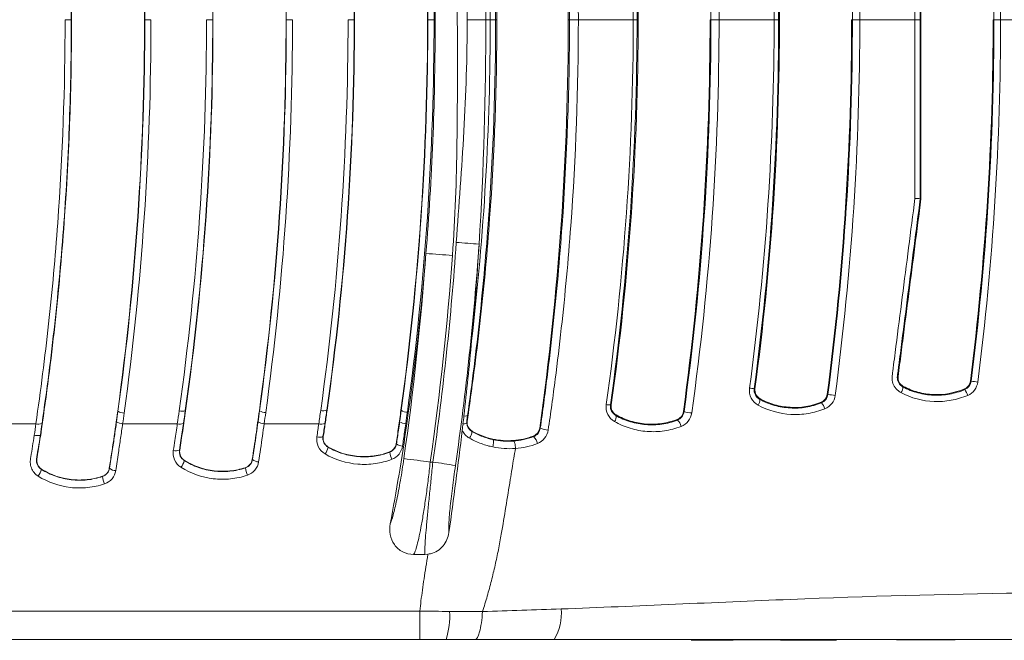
# Model space of a CAD drawing. Header units: millimetres. Extents: x 97 to 538, y 57 to 365.
# Tile 13 of 44: x 375 to 407, y 57 to 77. Entities that reach past the tile are written whole.
import ezdxf

# ---------------------------------------------------------------- set-up
doc = ezdxf.new("R2010")
doc.units = ezdxf.units.MM

msp = doc.modelspace()

# ---------------------------------------------------------------- linework, layer by layer
at = {"color": 7, "linetype": 'Continuous', "lineweight": 15}
for p, q in [((376.832, 76.754), (376.632, 76.754)), ((376.832, 76.754), (376.841, 76.754)), ((379.206, 76.754), (379.197, 76.754)), ((379.406, 76.754), (379.206, 76.754)), ((381.401, 76.754), (381.201, 76.754)), ((381.401, 76.754), (381.409, 76.754)), ((383.777, 76.754), (383.769, 76.754)), ((383.977, 76.754), (383.777, 76.754)), ((385.97, 76.754), (385.77, 76.754)), ((385.97, 76.754), (385.978, 76.754)), ((388.349, 76.754), (388.34, 76.754)), ((388.548, 76.754), (388.349, 76.754)), ((390.537, 76.754), (390.577, 76.754)), ((392.921, 76.754), (392.884, 76.754)), ((393.208, 76.754), (392.921, 76.754)), ((394.981, 76.754), (395.104, 76.754)), ((395.104, 76.754), (395.139, 76.754)), ((397.49, 76.754), (397.461, 76.754)), ((399.704, 76.754), (399.676, 76.754)), ((402.059, 76.754), (402.034, 76.754)), ((404.248, 76.754), (404.079, 76.754)), ((406.604, 76.754), (406.629, 76.754)), ((404.248, 70.968), (404.248, 70.968)), ((404.248, 70.968), (404.273, 70.967)), ((403.703, 64.906), (403.692, 64.885)), ((405.869, 65.077), (405.892, 65.074)), ((398.888, 64.833), (398.912, 64.829)), ((401.245, 64.649), (401.267, 64.646)), ((405.687, 64.803), (405.678, 64.825)), ((394.246, 64.312), (394.269, 64.309)), ((399.076, 64.507), (399.065, 64.487)), ((401.057, 64.375), (401.049, 64.395)), ((378.341, 64.105), (378.332, 64.106)), ((380.515, 64.123), (380.524, 64.121)), ((382.914, 64.119), (382.906, 64.12)), ((385.086, 64.137), (385.094, 64.136)), ((387.488, 64.133), (387.479, 64.134)), ((394.429, 63.986), (394.418, 63.967)), ((396.602, 64.094), (396.622, 64.091)), ((375.69, 63.7), (373.92, 63.7)), ((380.257, 63.7), (378.491, 63.7)), ((384.826, 63.7), (383.063, 63.7)), ((387.669, 63.7), (387.635, 63.7)), ((396.406, 63.818), (396.399, 63.838)), ((384.961, 63.285), (384.97, 63.283)), ((389.78, 63.46), (389.773, 63.448)), ((391.759, 63.285), (391.754, 63.301)), ((391.96, 63.559), (391.978, 63.556)), ((387.324, 63.051), (387.333, 63.049)), ((390.446, 63.189), (390.45, 63.204)), ((390.451, 63.188), (390.447, 63.189)), ((380.326, 62.849), (380.335, 62.847)), ((385.133, 62.946), (385.129, 62.939)), ((387.116, 62.781), (387.113, 62.789)), ((380.486, 62.517), (380.482, 62.51)), ((382.676, 62.545), (382.685, 62.544)), ((388.424, 62.461), (388.51, 62.46)), ((375.873, 62.231), (375.868, 62.225)), ((378.061, 62.264), (378.069, 62.263)), ((382.456, 62.274), (382.453, 62.281)), ((377.843, 61.996), (377.84, 62.003)), ((387.887, 59.478), (387.887, 59.478)), ((388.249, 59.478), (387.887, 59.478)), ((387.887, 59.478), (388.249, 59.478)), ((388.351, 59.485), (388.249, 59.478)), ((388.087, 57.647), (348.776, 57.647)), ((348.521, 56.734), (388.094, 56.734)), ((393.964, 56.733), (394.92, 56.725)), ((399.9, 56.706), (399.969, 56.706)), ((401.55, 56.717), (401.758, 56.725))]:
    msp.add_line(p, q, dxfattribs=at)
at = {"color": 7, "linetype": 'Continuous', "lineweight": 15, "flags": 128}
for points in [[(389.629, 63.964), (389.636, 63.963), (389.645, 63.962)], [(375.835, 63.335), (375.842, 63.334), (375.844, 63.333)]]:
    msp.add_lwpolyline(points, dxfattribs=at)
at = {"color": 7, "linetype": 'Continuous', "lineweight": 15}
for centre, radius, start, end in [((386.642, 29.904), 39.739, 85.1503, 86.2135), ((385.593, 23.796), 45.481, 85.523, 86.6048), ((403.307, 64.922), 0.387, 325.9414, 354.6216), ((401.559, 29.605), 35.733, 82.687, 83.0353), ((399.044, 66.924), 2.097, 261.5946, 265.7534), ((403.443, 79.891), 15.399, 261.8761, 262.7585), ((405.124, 64.396), 0.695, 18.5136, 35.8672), ((394.193, 64.747), 0.439, 258.689, 277.0353), ((398.815, 64.457), 0.252, 322.2875, 6.985), ((400.791, 64.092), 0.388, 13.5477, 46.8218), ((378.536, 64.387), 0.343, 235.2581, 270.4769), ((380.407, 64.43), 0.326, 253.9771, 289.3671), ((383.11, 64.401), 0.343, 235.2965, 270.4745), ((384.977, 64.445), 0.326, 253.9912, 289.3464), ((387.683, 64.416), 0.343, 235.3296, 270.4774), ((394.211, 63.91), 0.215, 319.6296, 15.3333), ((397.056, 65.932), 1.892, 256.7437, 264.3937), ((375.778, 64.005), 0.317, 253.7777, 290.2), ((378.489, 64.036), 0.336, 234.4158, 270.4516), ((380.347, 64.004), 0.317, 253.5084, 289.9246), ((383.06, 64.036), 0.336, 234.4155, 270.4522), ((384.916, 64.004), 0.317, 253.5094, 289.9213), ((387.632, 64.036), 0.336, 234.4197, 270.45), ((396.197, 63.556), 0.336, 10.1272, 51.4191), ((384.851, 63.559), 0.296, 252.7614, 291.8348), ((389.411, 63.465), 0.362, 320.7545, 357.3764), ((391.513, 63), 0.376, 9.1313, 49.1452), ((392.24, 64.092), 0.596, 243.9383, 269.4128), ((387.526, 63.283), 0.303, 230.504, 270.9288), ((380.214, 63.103), 0.278, 252.0344, 293.7692), ((384.524, 63.087), 0.623, 324.2589, 346.2471), ((387.96, 62.914), 0.855, 188.9428, 205.1657), ((379.944, 62.642), 0.553, 321.1891, 346.1995), ((382.876, 62.755), 0.285, 227.8151, 271.2162), ((384.873, 38.94), 23.787, 81.4148, 83.4822), ((385.883, 43.05), 19.588, 80.1354, 82.294), ((375.344, 62.345), 0.538, 321.0964, 347.043), ((378.261, 62.463), 0.277, 226.3591, 271.3536), ((383.347, 62.384), 0.898, 187.0591, 202.7569), ((378.696, 62.096), 0.859, 186.7016, 203.2328), ((386.647, 57.473), 2.407, 342.1126, 3.9387), ((391.142, 57.542), 1.518, 327.8085, 6.6248)]:
    msp.add_arc(centre, radius, start, end, dxfattribs=at)
for centre, major_axis, start_param, end_param in [((290.978, 76.448), (98.53, 0), 6.140737, 6.213182), ((289.923, 76.448), (99.489, 0), 6.142127, 6.209648)]:
    msp.add_ellipse(centre, major_axis=major_axis, ratio=0.999986, start_param=start_param, end_param=end_param, dxfattribs=at)
for points, knots in [([(392.234, 90.012), (392.274, 89.739), (392.313, 89.465), (392.389, 88.919), (392.499, 88.097), (392.597, 87.273), (392.78, 85.623), (392.882, 84.519), (393.126, 81.199), (393.208, 78.977), (393.208, 76.754)], [0, 0, 0, 0, 0.0625, 0.0625, 0.125, 0.25, 0.25, 0.5, 0.5, 1, 1, 1, 1]), ([(392.884, 76.754), (392.884, 78.961), (392.807, 81.168), (392.498, 85.571), (392.266, 87.765), (391.96, 89.948)], [0, 0, 0, 0, 0.5, 0.5, 1, 1, 1, 1]), ([(392.921, 76.754), (392.921, 78.966), (392.842, 81.178), (392.605, 84.483), (392.507, 85.581), (392.33, 87.225), (392.234, 88.045), (392.128, 88.863), (392.055, 89.407), (392.017, 89.679), (391.978, 89.951)], [0, 0, 0, 0, 0.5, 0.5, 0.75, 0.75, 0.875, 0.9375, 0.9375, 1, 1, 1, 1]), ([(375.953, 89.4), (376.246, 87.327), (376.468, 85.228), (376.766, 81.002), (376.841, 78.881), (376.841, 76.754)], [0, 0, 0, 0, 0.5, 0.5, 1, 1, 1, 1]), ([(379.197, 76.754), (379.197, 78.88), (379.124, 81.005), (378.834, 85.23), (378.617, 87.327), (378.332, 89.401)], [0, 0, 0, 0, 0.5, 0.5, 1, 1, 1, 1]), ([(379.206, 76.754), (379.206, 78.878), (379.133, 81.003), (378.843, 85.228), (378.626, 87.329), (378.341, 89.402)], [0, 0, 0, 0, 0.5, 0.5, 1, 1, 1, 1]), ([(380.524, 89.386), (380.816, 87.315), (381.038, 85.219), (381.335, 80.997), (381.409, 78.878), (381.409, 76.754)], [0, 0, 0, 0, 0.5, 0.5, 1, 1, 1, 1]), ([(383.769, 76.754), (383.769, 78.878), (383.696, 81.001), (383.406, 85.222), (383.19, 87.315), (382.906, 89.387)], [0, 0, 0, 0, 0.5, 0.5, 1, 1, 1, 1]), ([(383.777, 76.754), (383.777, 77.814), (383.759, 78.876), (383.686, 80.994), (383.632, 82.052), (383.487, 84.163), (383.397, 85.214), (383.182, 87.309), (383.056, 88.353), (382.914, 89.388)], [0, 0, 0, 0, 0.25, 0.25, 0.5, 0.5, 0.75, 0.75, 1, 1, 1, 1]), ([(385.094, 89.371), (385.386, 87.302), (385.607, 85.209), (385.903, 80.993), (385.978, 78.876), (385.978, 76.754)], [0, 0, 0, 0, 0.5, 0.5, 1, 1, 1, 1]), ([(388.34, 76.754), (388.34, 78.876), (388.267, 80.996), (387.978, 85.212), (387.763, 87.303), (387.479, 89.373)], [0, 0, 0, 0, 0.5, 0.5, 1, 1, 1, 1]), ([(388.349, 76.754), (388.349, 78.872), (388.276, 80.992), (387.987, 85.209), (387.771, 87.306), (387.488, 89.374)], [0, 0, 0, 0, 0.5, 0.5, 1, 1, 1, 1]), ([(390.362, 76.754), (390.363, 78.906), (390.286, 81.051), (390.056, 84.259), (389.96, 85.324), (389.73, 87.444), (389.594, 88.499), (389.444, 89.549)], [0, 0, 0, 0, 0.5, 0.5, 0.75, 0.75, 1, 1, 1, 1]), ([(389.629, 89.543), (389.777, 88.493), (389.911, 87.438), (390.137, 85.319), (390.232, 84.255), (390.46, 81.048), (390.537, 78.904), (390.537, 76.754)], [0, 0, 0, 0, 0.25, 0.25, 0.5, 0.5, 1, 1, 1, 1]), ([(389.645, 89.545), (389.798, 88.487), (389.935, 87.427), (390.169, 85.301), (390.266, 84.235), (390.499, 81.033), (390.577, 78.895), (390.577, 76.754)], [0, 0, 0, 0, 0.25, 0.25, 0.5, 0.5, 1, 1, 1, 1]), ([(394.227, 89.334), (394.518, 87.255), (394.738, 85.162), (395.03, 80.964), (395.104, 78.859), (395.104, 76.754)], [0, 0, 0, 0, 0.5, 0.5, 1, 1, 1, 1]), ([(403.438, 88.834), (403.708, 86.833), (403.91, 84.823), (404.18, 80.792), (404.248, 78.774), (404.248, 76.754)], [0, 0, 0, 0, 0.5, 0.5, 1, 1, 1, 1]), ([(404.273, 70.967), (404.273, 72.46), (404.273, 73.954), (404.273, 76.195), (404.276, 76.942), (404.261, 78.435), (404.244, 79.181), (404.113, 82.906), (403.861, 85.877), (403.462, 88.837)], [0, 0, 0, 0, 0.25, 0.25, 0.375, 0.375, 0.5, 0.5, 1, 1, 1, 1]), ([(389.616, 76.752), (389.612, 77.955), (389.562, 79.157), (389.412, 81.558), (389.313, 82.758), (389.221, 83.958)], [0, 0, 0, 0, 0.5, 0.5, 1, 1, 1, 1]), ([(390.218, 76.754), (390.214, 77.968), (390.19, 79.181), (390.103, 81.603), (390.04, 82.813), (389.956, 84.018)], [0, 0, 0, 0, 0.5, 0.5, 1, 1, 1, 1]), ([(388.29, 83.706), (388.484, 81.306), (388.582, 78.898), (388.582, 75.27), (388.557, 74.058), (388.459, 71.63), (388.385, 70.41), (388.286, 69.198)], [0, 0, 0, 0, 0.5, 0.5, 0.75, 0.75, 1, 1, 1, 1]), ([(389.141, 83.758), (389.221, 82.542), (389.256, 81.323), (389.293, 78.886), (389.297, 77.667), (389.303, 75.229), (389.305, 74.011), (389.27, 71.573), (389.233, 70.355), (389.143, 69.139)], [0, 0, 0, 0, 0.25, 0.25, 0.5, 0.5, 0.75, 0.75, 1, 1, 1, 1]), ([(375.69, 63.7), (375.765, 64.236), (375.839, 64.772), (375.976, 65.847), (376.04, 66.386), (376.216, 68.006), (376.315, 69.092), (376.552, 72.364), (376.632, 74.557), (376.632, 76.754)], [0, 0, 0, 0, 0.125, 0.125, 0.25, 0.25, 0.5, 0.5, 1, 1, 1, 1]), ([(376.841, 76.754), (376.841, 74.494), (376.756, 72.242), (376.504, 68.877), (376.4, 67.76), (376.213, 66.093), (376.145, 65.538), (376, 64.434), (375.922, 63.883), (375.844, 63.333)], [0, 0, 0, 0, 0.5, 0.5, 0.75, 0.75, 0.875, 0.875, 1, 1, 1, 1]), ([(376.832, 76.754), (376.832, 75.658), (376.812, 74.56), (376.733, 72.371), (376.673, 71.279), (376.514, 69.097), (376.415, 68.012), (376.238, 66.392), (376.175, 65.853), (376.038, 64.778), (375.963, 64.242), (375.888, 63.707)], [0, 0, 0, 0, 0.25, 0.25, 0.5, 0.5, 0.75, 0.75, 0.875, 0.875, 1, 1, 1, 1]), ([(378.332, 64.106), (378.617, 66.181), (378.834, 68.279), (379.124, 72.504), (379.197, 74.627), (379.197, 76.754)], [0, 0, 0, 0, 0.5, 0.5, 1, 1, 1, 1]), ([(379.406, 76.754), (379.406, 74.617), (379.332, 72.482), (379.042, 68.236), (378.825, 66.13), (378.539, 64.044)], [0, 0, 0, 0, 0.5, 0.5, 1, 1, 1, 1]), ([(380.317, 64.117), (380.608, 66.19), (380.829, 68.283), (381.126, 72.506), (381.201, 74.629), (381.201, 76.754)], [0, 0, 0, 0, 0.5, 0.5, 1, 1, 1, 1]), ([(381.401, 76.754), (381.401, 74.631), (381.326, 72.508), (381.029, 68.287), (380.807, 66.194), (380.515, 64.123)], [0, 0, 0, 0, 0.5, 0.5, 1, 1, 1, 1]), ([(381.409, 76.754), (381.409, 74.629), (381.335, 72.511), (381.038, 68.289), (380.816, 66.193), (380.524, 64.121)], [0, 0, 0, 0, 0.5, 0.5, 1, 1, 1, 1]), ([(382.906, 64.12), (383.19, 66.193), (383.406, 68.289), (383.696, 72.511), (383.769, 74.629), (383.769, 76.754)], [0, 0, 0, 0, 0.5, 0.5, 1, 1, 1, 1]), ([(383.977, 76.754), (383.977, 74.619), (383.904, 72.487), (383.614, 68.244), (383.398, 66.142), (383.113, 64.058)], [0, 0, 0, 0, 0.5, 0.5, 1, 1, 1, 1]), ([(384.888, 64.131), (385.178, 66.202), (385.399, 68.292), (385.695, 72.511), (385.77, 74.631), (385.77, 76.754)], [0, 0, 0, 0, 0.5, 0.5, 1, 1, 1, 1]), ([(385.97, 76.754), (385.97, 74.633), (385.895, 72.513), (385.598, 68.296), (385.377, 66.206), (385.086, 64.137)], [0, 0, 0, 0, 0.5, 0.5, 1, 1, 1, 1]), ([(385.978, 76.754), (385.978, 74.631), (385.903, 72.516), (385.607, 68.298), (385.386, 66.205), (385.094, 64.136)], [0, 0, 0, 0, 0.5, 0.5, 1, 1, 1, 1]), ([(387.479, 64.134), (387.763, 66.204), (387.978, 68.294), (388.267, 72.511), (388.34, 74.631), (388.34, 76.754)], [0, 0, 0, 0, 0.5, 0.5, 1, 1, 1, 1]), ([(387.488, 64.133), (387.772, 66.204), (387.987, 68.299), (388.276, 72.516), (388.349, 74.632), (388.349, 76.754)], [0, 0, 0, 0, 0.5, 0.5, 1, 1, 1, 1]), ([(388.548, 76.754), (388.548, 74.622), (388.476, 72.496), (388.187, 68.258), (387.971, 66.153), (387.686, 64.072)], [0, 0, 0, 0, 0.5, 0.5, 1, 1, 1, 1]), ([(389.267, 69.557), (389.351, 70.755), (389.442, 71.952), (389.577, 74.35), (389.619, 75.551), (389.616, 76.752)], [0, 0, 0, 0, 0.5, 0.5, 1, 1, 1, 1]), ([(389.616, 76.751), (389.736, 76.752), (389.853, 76.752), (390.061, 76.753), (390.151, 76.753), (390.218, 76.754)], [0, 0, 0, 0, 0.5, 0.5, 1, 1, 1, 1]), ([(390.537, 76.754), (390.537, 74.603), (390.46, 72.46), (390.232, 69.255), (390.137, 68.19), (389.911, 66.069), (389.777, 65.014), (389.629, 63.964)], [0, 0, 0, 0, 0.5, 0.5, 0.75, 0.75, 1, 1, 1, 1]), ([(389.645, 63.962), (389.798, 65.02), (389.935, 66.08), (390.168, 68.206), (390.266, 69.272), (390.499, 72.473), (390.577, 74.612), (390.577, 76.754)], [0, 0, 0, 0, 0.25, 0.25, 0.5, 0.5, 1, 1, 1, 1]), ([(389.761, 66.376), (389.961, 68.087), (390.112, 69.813), (390.313, 73.277), (390.363, 75.013), (390.362, 76.754)], [0, 0, 0, 0, 0.5, 0.5, 1, 1, 1, 1]), ([(390.537, 76.754), (390.536, 76.754), (390.518, 76.754), (390.454, 76.754), (390.41, 76.753), (390.362, 76.753)], [0, 0, 0, 0, 0.5, 0.5, 1, 1, 1, 1]), ([(392.884, 76.754), (392.884, 74.546), (392.807, 72.339), (392.498, 67.936), (392.266, 65.742), (391.96, 63.559)], [0, 0, 0, 0, 0.5, 0.5, 1, 1, 1, 1]), ([(391.978, 63.556), (392.017, 63.828), (392.055, 64.1), (392.128, 64.644), (392.234, 65.462), (392.33, 66.282), (392.507, 67.926), (392.605, 69.025), (392.842, 72.329), (392.921, 74.541), (392.921, 76.754)], [0, 0, 0, 0, 0.0625, 0.0625, 0.125, 0.25, 0.25, 0.5, 0.5, 1, 1, 1, 1]), ([(393.208, 76.754), (393.208, 74.531), (393.126, 72.308), (392.882, 68.988), (392.78, 67.884), (392.597, 66.234), (392.499, 65.41), (392.389, 64.589), (392.313, 64.042), (392.274, 63.768), (392.234, 63.496)], [0, 0, 0, 0, 0.5, 0.5, 0.75, 0.75, 0.875, 0.9375, 0.9375, 1, 1, 1, 1]), ([(397.753, 76.754), (397.694, 76.754), (397.625, 76.754), (397.523, 76.754), (397.491, 76.754), (397.49, 76.754)], [0, 0, 0, 0, 0.5, 0.5, 1, 1, 1, 1]), ([(399.676, 76.754), (399.675, 76.754), (399.661, 76.754), (399.608, 76.754), (399.571, 76.754), (399.53, 76.754)], [0, 0, 0, 0, 0.5, 0.5, 1, 1, 1, 1]), ([(402.059, 76.754), (402.06, 76.754), (402.067, 76.754), (402.093, 76.754), (402.113, 76.754), (402.181, 76.754), (402.242, 76.754), (402.299, 76.754)], [0, 0, 0, 0, 0.25, 0.25, 0.5, 0.5, 1, 1, 1, 1]), ([(404.078, 70.979), (404.078, 71.113), (404.078, 71.246), (404.078, 71.379), (404.078, 71.913), (404.078, 72.446), (404.078, 72.979), (404.079, 74.237), (404.079, 75.495), (404.079, 76.754)], [0, 0, 0, 0, 0.0004, 0.0004, 0.0004, 0.002000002, 0.002000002, 0.002000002, 0.005774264, 0.005774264, 0.005774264, 0.005774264]), ([(406.629, 76.754), (406.63, 76.754), (406.636, 76.754), (406.658, 76.754), (406.676, 76.754), (406.737, 76.754), (406.791, 76.754), (406.846, 76.754)], [0, 0, 0, 0, 0.25, 0.25, 0.5, 0.5, 1, 1, 1, 1]), ([(403.627, 64.705), (403.508, 64.768), (403.415, 64.875), (403.347, 65.066), (403.337, 65.134), (403.34, 65.235), (403.345, 65.268), (403.354, 65.334), (403.392, 65.633), (403.499, 66.463), (403.601, 67.26), (403.806, 68.854), (403.942, 69.917), (404.078, 70.979)], [0, 0, 0, 0, 0.0625, 0.0625, 0.09375, 0.09375, 0.109375, 0.109375, 0.125, 0.25, 0.5, 0.5, 1, 1, 1, 1]), ([(404.248, 70.968), (404.117, 69.943), (403.985, 68.919), (403.788, 67.381), (403.722, 66.869), (403.623, 66.1), (403.582, 65.78), (403.537, 65.428), (403.524, 65.332), (403.516, 65.268), (403.511, 65.236), (403.506, 65.139), (403.522, 65.072), (403.587, 64.961), (403.636, 64.915), (403.692, 64.885)], [0, 0, 0, 0, 0.5, 0.5, 0.75, 0.75, 0.875, 0.90625, 0.921875, 0.921875, 0.9375, 0.9375, 0.96875, 0.96875, 1, 1, 1, 1]), ([(403.703, 64.906), (403.646, 64.936), (403.599, 64.983), (403.539, 65.096), (403.527, 65.162), (403.551, 65.354), (403.568, 65.481), (403.617, 65.864), (403.715, 66.629), (403.945, 68.415), (404.142, 69.946), (404.273, 70.967)], [0, 0, 0, 0, 0.03125, 0.03125, 0.0625, 0.0625, 0.125, 0.125, 0.25, 0.5, 1, 1, 1, 1]), ([(404.248, 70.968), (404.247, 70.968), (404.23, 70.97), (404.168, 70.974), (404.124, 70.976), (404.078, 70.979)], [0, 0, 0, 0, 0.5, 0.5, 1, 1, 1, 1]), ([(403.692, 64.885), (403.845, 64.806), (404.006, 64.743), (404.339, 64.654), (404.508, 64.629), (404.85, 64.614), (405.025, 64.626), (405.362, 64.687), (405.527, 64.736), (405.687, 64.803)], [0, 0, 0, 0, 0.25, 0.25, 0.5, 0.5, 0.75, 0.75, 1, 1, 1, 1]), ([(405.678, 64.825), (405.361, 64.692), (405.018, 64.631), (404.511, 64.652), (404.341, 64.678), (404.013, 64.765), (403.855, 64.827), (403.703, 64.906)], [0, 0, 0, 0, 0.5, 0.5, 0.75, 0.75, 1, 1, 1, 1]), ([(399.014, 64.302), (398.919, 64.354), (398.841, 64.434), (398.742, 64.627), (398.722, 64.739), (398.737, 64.849)], [0, 0, 0, 0, 0.5, 0.5, 1, 1, 1, 1]), ([(398.888, 64.833), (398.879, 64.762), (398.893, 64.69), (398.956, 64.568), (399.006, 64.519), (399.065, 64.487)], [0, 0, 0, 0, 0.5, 0.5, 1, 1, 1, 1]), ([(399.076, 64.507), (399.02, 64.538), (398.974, 64.585), (398.915, 64.698), (398.903, 64.765), (398.912, 64.829)], [0, 0, 0, 0, 0.5, 0.5, 1, 1, 1, 1]), ([(401.502, 64.615), (401.489, 64.519), (401.451, 64.428), (401.335, 64.278), (401.257, 64.218), (401.168, 64.183)], [0, 0, 0, 0, 0.5, 0.5, 1, 1, 1, 1]), ([(405.783, 64.617), (405.61, 64.544), (405.432, 64.491), (405.068, 64.424), (404.879, 64.411), (404.325, 64.434), (403.958, 64.532), (403.627, 64.705)], [0, 0, 0, 0, 0.25, 0.25, 0.5, 0.5, 1, 1, 1, 1]), ([(394.375, 63.771), (394.282, 63.823), (394.206, 63.903), (394.11, 64.094), (394.091, 64.207), (394.107, 64.317)], [0, 0, 0, 0, 0.5, 0.5, 1, 1, 1, 1]), ([(394.246, 64.312), (394.236, 64.24), (394.251, 64.167), (394.313, 64.047), (394.361, 63.999), (394.418, 63.967)], [0, 0, 0, 0, 0.5, 0.5, 1, 1, 1, 1]), ([(394.429, 63.986), (394.374, 64.017), (394.329, 64.064), (394.272, 64.178), (394.26, 64.244), (394.269, 64.309)], [0, 0, 0, 0, 0.5, 0.5, 1, 1, 1, 1]), ([(401.168, 64.183), (400.993, 64.112), (400.814, 64.062), (400.449, 64.001), (400.26, 63.991), (399.706, 64.022), (399.342, 64.125), (399.014, 64.302)], [0, 0, 0, 0, 0.25, 0.25, 0.5, 0.5, 1, 1, 1, 1]), ([(399.065, 64.487), (399.216, 64.406), (399.376, 64.34), (399.707, 64.247), (399.875, 64.219), (400.216, 64.199), (400.39, 64.208), (400.729, 64.263), (400.895, 64.31), (401.057, 64.375)], [0, 0, 0, 0, 0.25, 0.25, 0.5, 0.5, 0.75, 0.75, 1, 1, 1, 1]), ([(401.049, 64.395), (400.729, 64.266), (400.385, 64.211), (399.88, 64.24), (399.71, 64.269), (399.384, 64.362), (399.227, 64.425), (399.076, 64.507)], [0, 0, 0, 0, 0.5, 0.5, 0.75, 0.75, 1, 1, 1, 1]), ([(378.061, 62.264), (378.085, 62.418), (378.109, 62.572), (378.132, 62.726), (378.156, 62.88), (378.179, 63.035), (378.202, 63.189), (378.247, 63.494), (378.29, 63.8), (378.332, 64.106)], [0, 0, 0, 0, 0.000476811, 0.000476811, 0.000476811, 0.000953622, 0.000953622, 0.000953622, 0.001895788, 0.001895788, 0.001895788, 0.001895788]), ([(378.293, 63.763), (378.309, 63.877), (378.325, 63.991), (378.341, 64.105), (378.341, 64.105), (378.341, 64.105), (378.341, 64.105)], [0, 0, 0, 0, 0.0003505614, 0.0003505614, 0.0003505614, 0.0003506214, 0.0003506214, 0.0003506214, 0.0003506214]), ([(380.524, 64.121), (380.509, 64.014), (380.494, 63.908), (380.478, 63.801), (380.463, 63.694), (380.447, 63.588), (380.431, 63.481), (380.4, 63.27), (380.368, 63.058), (380.335, 62.847)], [0, 0, 0, 0, 0.000328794, 0.000328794, 0.000328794, 0.000657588, 0.000657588, 0.000657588, 0.001310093, 0.001310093, 0.001310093, 0.001310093]), ([(380.515, 64.123), (380.515, 64.123), (380.515, 64.123), (380.515, 64.122), (380.495, 63.984), (380.475, 63.845), (380.455, 63.706)], [-0.00000006, -0.00000006, -0.00000006, -0.00000006, 0, 0, 0, 0.0004267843, 0.0004267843, 0.0004267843, 0.0004267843]), ([(382.676, 62.545), (382.696, 62.676), (382.716, 62.808), (382.736, 62.94), (382.756, 63.071), (382.775, 63.203), (382.795, 63.335), (382.833, 63.597), (382.87, 63.858), (382.906, 64.12)], [0, 0, 0, 0, 0.000407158, 0.000407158, 0.000407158, 0.000814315, 0.000814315, 0.000814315, 0.001620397, 0.001620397, 0.001620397, 0.001620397]), ([(382.865, 63.763), (382.882, 63.882), (382.898, 64), (382.914, 64.119), (382.914, 64.119), (382.914, 64.119), (382.914, 64.119)], [0, 0, 0, 0, 0.0003648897, 0.0003648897, 0.0003648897, 0.0003649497, 0.0003649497, 0.0003649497, 0.0003649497]), ([(384.826, 63.7), (384.836, 63.772), (384.847, 63.844), (384.857, 63.916), (384.867, 63.987), (384.877, 64.059), (384.888, 64.131)], [0, 0, 0, 0, 0.0002208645, 0.0002208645, 0.0002208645, 0.0004417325, 0.0004417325, 0.0004417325, 0.0004417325]), ([(385.094, 64.136), (385.084, 64.064), (385.074, 63.993), (385.064, 63.922), (385.054, 63.85), (385.044, 63.779), (385.033, 63.708), (385.013, 63.566), (384.992, 63.425), (384.97, 63.283)], [0, 0, 0, 0, 0.0002195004, 0.0002195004, 0.0002195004, 0.0004390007, 0.0004390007, 0.0004390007, 0.0008758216, 0.0008758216, 0.0008758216, 0.0008758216]), ([(385.086, 64.137), (385.086, 64.137), (385.086, 64.137), (385.086, 64.137), (385.075, 64.065), (385.065, 63.993), (385.055, 63.922), (385.045, 63.85), (385.034, 63.778), (385.024, 63.706)], [-0.00000006, -0.00000006, -0.00000006, -0.00000006, 0, 0, 0, 0.0002207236, 0.0002207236, 0.0002207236, 0.0004415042, 0.0004415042, 0.0004415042, 0.0004415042]), ([(387.324, 63.051), (387.338, 63.141), (387.351, 63.231), (387.364, 63.322), (387.377, 63.413), (387.39, 63.503), (387.403, 63.594), (387.429, 63.774), (387.454, 63.954), (387.479, 64.134)], [0, 0, 0, 0, 0.000279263, 0.000279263, 0.000279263, 0.000558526, 0.000558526, 0.000558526, 0.001113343, 0.001113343, 0.001113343, 0.001113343]), ([(387.436, 63.763), (387.454, 63.886), (387.471, 64.01), (387.488, 64.133), (387.488, 64.133), (387.488, 64.133), (387.488, 64.133)], [0, 0, 0, 0, 0.000379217, 0.000379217, 0.000379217, 0.000379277, 0.000379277, 0.000379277, 0.000379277]), ([(389.629, 63.964), (389.628, 63.954), (389.627, 63.945), (389.625, 63.935), (389.618, 63.888), (389.612, 63.84), (389.605, 63.793), (389.605, 63.793), (389.605, 63.793), (389.605, 63.793)], [0.0000000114, 0.0000000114, 0.0000000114, 0.0000000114, 0.0000297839, 0.0000297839, 0.0000297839, 0.0001752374, 0.0001752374, 0.0001752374, 0.0001752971, 0.0001752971, 0.0001752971, 0.0001752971]), ([(389.78, 63.46), (389.701, 63.505), (389.64, 63.586), (389.617, 63.702), (389.615, 63.726), (389.616, 63.774), (389.62, 63.798), (389.631, 63.868), (389.638, 63.915), (389.645, 63.962)], [0, 0, 0, 0, 0.5, 0.5, 0.625, 0.625, 0.75, 0.75, 1, 1, 1, 1]), ([(394.418, 63.967), (394.567, 63.883), (394.726, 63.815), (395.052, 63.716), (395.219, 63.684), (395.562, 63.658), (395.735, 63.664), (396.074, 63.713), (396.242, 63.756), (396.406, 63.818)], [0, 0, 0, 0, 0.25, 0.25, 0.5, 0.5, 0.75, 0.75, 1, 1, 1, 1]), ([(396.399, 63.838), (396.077, 63.715), (395.733, 63.666), (395.228, 63.704), (395.059, 63.736), (394.735, 63.834), (394.578, 63.901), (394.429, 63.986)], [0, 0, 0, 0, 0.5, 0.5, 0.75, 0.75, 1, 1, 1, 1]), ([(396.406, 63.818), (396.461, 63.84), (396.512, 63.876), (396.588, 63.97), (396.614, 64.029), (396.622, 64.091)], [0, 0, 0, 0, 0.5, 0.5, 1, 1, 1, 1]), ([(396.871, 64.049), (396.858, 63.952), (396.818, 63.86), (396.697, 63.709), (396.617, 63.65), (396.528, 63.615)], [0, 0, 0, 0, 0.5, 0.5, 1, 1, 1, 1]), ([(378.069, 62.263), (378.069, 62.263), (378.069, 62.263), (378.069, 62.263), (378.1, 62.454), (378.129, 62.645), (378.158, 62.837), (378.181, 62.991), (378.204, 63.145), (378.227, 63.299), (378.249, 63.454), (378.272, 63.608), (378.293, 63.763)], [-0.00000006, -0.00000006, -0.00000006, -0.00000006, 0, 0, 0, 0.000595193, 0.000595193, 0.000595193, 0.001072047, 0.001072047, 0.001072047, 0.001548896, 0.001548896, 0.001548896, 0.001548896]), ([(378.491, 63.7), (378.47, 63.544), (378.447, 63.388), (378.425, 63.232), (378.402, 63.076), (378.379, 62.921), (378.356, 62.766), (378.327, 62.572), (378.297, 62.379), (378.267, 62.186)], [0, 0, 0, 0, 0.000481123, 0.000481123, 0.000481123, 0.000962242, 0.000962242, 0.000962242, 0.001562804, 0.001562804, 0.001562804, 0.001562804]), ([(380.128, 62.839), (380.145, 62.946), (380.161, 63.053), (380.177, 63.16), (380.205, 63.34), (380.231, 63.52), (380.257, 63.7)], [0, 0, 0, 0, 0.0003318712, 0.0003318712, 0.0003318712, 0.000887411, 0.000887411, 0.000887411, 0.000887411]), ([(380.455, 63.706), (380.429, 63.527), (380.402, 63.348), (380.375, 63.169), (380.359, 63.062), (380.342, 62.955), (380.326, 62.849), (380.326, 62.849), (380.326, 62.849), (380.326, 62.849)], [0, 0, 0, 0, 0.0005529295, 0.0005529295, 0.0005529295, 0.0008831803, 0.0008831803, 0.0008831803, 0.0008832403, 0.0008832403, 0.0008832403, 0.0008832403]), ([(382.685, 62.544), (382.685, 62.544), (382.685, 62.544), (382.685, 62.544), (382.706, 62.68), (382.727, 62.817), (382.747, 62.954), (382.768, 63.092), (382.788, 63.229), (382.808, 63.367), (382.827, 63.499), (382.846, 63.631), (382.865, 63.763)], [-0.00000006, -0.00000006, -0.00000006, -0.00000006, 0, 0, 0, 0.00042521, 0.00042521, 0.00042521, 0.000850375, 0.000850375, 0.000850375, 0.001257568, 0.001257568, 0.001257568, 0.001257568]), ([(383.063, 63.7), (383.044, 63.567), (383.025, 63.434), (383.006, 63.3), (382.986, 63.162), (382.966, 63.023), (382.945, 62.884), (382.925, 62.746), (382.904, 62.608), (382.883, 62.47)], [0, 0, 0, 0, 0.000410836, 0.000410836, 0.000410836, 0.000839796, 0.000839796, 0.000839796, 0.001268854, 0.001268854, 0.001268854, 0.001268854]), ([(385.024, 63.706), (385.003, 63.566), (384.982, 63.425), (384.961, 63.285), (384.961, 63.285), (384.961, 63.285), (384.961, 63.285)], [0, 0, 0, 0, 0.0004335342, 0.0004335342, 0.0004335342, 0.0004335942, 0.0004335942, 0.0004335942, 0.0004335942]), ([(387.333, 63.049), (387.333, 63.049), (387.333, 63.049), (387.333, 63.049), (387.355, 63.196), (387.376, 63.344), (387.398, 63.491), (387.411, 63.582), (387.424, 63.672), (387.436, 63.763)], [-0.00000006, -0.00000006, -0.00000006, -0.00000006, 0, 0, 0, 0.0004550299, 0.0004550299, 0.0004550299, 0.0007343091, 0.0007343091, 0.0007343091, 0.0007343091]), ([(387.635, 63.7), (387.622, 63.609), (387.609, 63.517), (387.596, 63.426), (387.574, 63.277), (387.553, 63.128), (387.531, 62.98)], [0, 0, 0, 0, 0.0002817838, 0.0002817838, 0.0002817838, 0.0007409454, 0.0007409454, 0.0007409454, 0.0007409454]), ([(389.458, 63.494), (389.462, 63.527), (389.466, 63.561), (389.47, 63.595), (389.474, 63.629), (389.479, 63.663), (389.483, 63.697)], [0, 0, 0, 0, 0.0001026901, 0.0001026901, 0.0001026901, 0.0002055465, 0.0002055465, 0.0002055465, 0.0002055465]), ([(389.605, 63.793), (389.605, 63.793), (389.605, 63.793), (389.605, 63.793), (389.602, 63.772), (389.601, 63.752), (389.602, 63.731)], [-0.00000006, -0.00000006, -0.00000006, -0.00000006, 0, 0, 0, 0.00006447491, 0.00006447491, 0.00006447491, 0.00006447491]), ([(396.528, 63.615), (396.35, 63.546), (396.169, 63.499), (395.803, 63.444), (395.615, 63.437), (395.243, 63.465), (395.062, 63.499), (394.709, 63.606), (394.537, 63.68), (394.375, 63.771)], [0, 0, 0, 0, 0.25, 0.25, 0.5, 0.5, 0.75, 0.75, 1, 1, 1, 1]), ([(375.763, 62.007), (375.66, 62.071), (375.583, 62.167), (375.522, 62.334), (375.51, 62.392), (375.507, 62.51), (375.517, 62.569), (375.563, 62.86), (375.6, 63.093), (375.637, 63.327)], [0, 0, 0, 0, 0.25, 0.25, 0.375, 0.375, 0.5, 0.5, 1, 1, 1, 1]), ([(375.835, 63.335), (375.833, 63.325), (375.81, 63.319), (375.738, 63.316), (375.687, 63.32), (375.637, 63.327)], [0, 0, 0, 0, 0.5, 0.5, 1, 1, 1, 1]), ([(375.835, 63.335), (375.828, 63.293), (375.822, 63.251), (375.815, 63.209), (375.796, 63.088), (375.776, 62.967), (375.757, 62.846), (375.742, 62.752), (375.727, 62.658), (375.712, 62.564), (375.712, 62.564), (375.712, 62.564), (375.712, 62.564)], [0.0000000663, 0.0000000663, 0.0000000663, 0.0000000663, 0.0001298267, 0.0001298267, 0.0001298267, 0.0005051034, 0.0005051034, 0.0005051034, 0.0007970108, 0.0007970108, 0.0007970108, 0.0007970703, 0.0007970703, 0.0007970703, 0.0007970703]), ([(375.844, 63.333), (375.813, 63.141), (375.775, 62.901), (375.737, 62.662), (375.722, 62.566), (375.714, 62.517), (375.732, 62.373), (375.788, 62.284), (375.873, 62.231)], [0, 0, 0, 0, 0.5, 0.625, 0.625, 0.75, 0.75, 1, 1, 1, 1]), ([(384.961, 63.285), (384.951, 63.218), (384.962, 63.149), (385.02, 63.027), (385.069, 62.974), (385.129, 62.939)], [0, 0, 0, 0, 0.5, 0.5, 1, 1, 1, 1]), ([(384.97, 63.283), (384.96, 63.217), (384.971, 63.15), (385.028, 63.031), (385.075, 62.98), (385.133, 62.946)], [0, 0, 0, 0, 0.5, 0.5, 1, 1, 1, 1]), ([(389.773, 63.448), (389.773, 63.448), (389.773, 63.448), (389.773, 63.448), (389.828, 63.417), (389.885, 63.387), (389.942, 63.36), (390, 63.333), (390.058, 63.308), (390.118, 63.286), (390.177, 63.263), (390.237, 63.244), (390.298, 63.226), (390.347, 63.212), (390.396, 63.2), (390.446, 63.189), (390.446, 63.189), (390.446, 63.189), (390.446, 63.189)], [-0.00000006, -0.00000006, -0.00000006, -0.00000006, 0, 0, 0, 0.0001950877, 0.0001950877, 0.0001950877, 0.0003904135, 0.0003904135, 0.0003904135, 0.0005858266, 0.0005858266, 0.0005858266, 0.0007429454, 0.0007429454, 0.0007429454, 0.0007430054, 0.0007430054, 0.0007430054, 0.0007430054]), ([(391.754, 63.301), (391.544, 63.222), (391.326, 63.174), (390.884, 63.142), (390.666, 63.157), (390.45, 63.204)], [0, 0, 0, 0, 0.5, 0.5, 1, 1, 1, 1]), ([(391.759, 63.285), (391.815, 63.305), (391.866, 63.342), (391.944, 63.437), (391.969, 63.496), (391.978, 63.556)], [0, 0, 0, 0, 0.5, 0.5, 1, 1, 1, 1]), ([(392.234, 63.496), (392.22, 63.398), (392.179, 63.306), (392.057, 63.154), (391.975, 63.094), (391.885, 63.06)], [0, 0, 0, 0, 0.5, 0.5, 1, 1, 1, 1]), ([(385.03, 62.723), (384.934, 62.779), (384.857, 62.863), (384.764, 63.058), (384.747, 63.169), (384.764, 63.277)], [0, 0, 0, 0, 0.5, 0.5, 1, 1, 1, 1]), ([(387.116, 62.781), (387.174, 62.803), (387.225, 62.841), (387.3, 62.934), (387.324, 62.991), (387.333, 63.049)], [0, 0, 0, 0, 0.5, 0.5, 1, 1, 1, 1]), ([(390.445, 62.951), (390.389, 62.963), (390.332, 62.977), (390.276, 62.992), (390.208, 63.011), (390.141, 63.033), (390.075, 63.058), (390.009, 63.082), (389.944, 63.109), (389.88, 63.139), (389.816, 63.169), (389.753, 63.201), (389.692, 63.236)], [0, 0, 0, 0, 0.0001789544, 0.0001789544, 0.0001789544, 0.0003950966, 0.0003950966, 0.0003950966, 0.0006111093, 0.0006111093, 0.0006111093, 0.0008269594, 0.0008269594, 0.0008269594, 0.0008269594]), ([(390.451, 63.188), (390.463, 63.184), (390.47, 63.155), (390.468, 63.065), (390.46, 63.006), (390.445, 62.951)], [0, 0, 0, 0, 0.5, 0.5, 1, 1, 1, 1]), ([(390.446, 63.189), (390.446, 63.189), (390.446, 63.189), (390.446, 63.189), (390.446, 63.189), (390.446, 63.189), (390.446, 63.189), (390.448, 63.189), (390.449, 63.188), (390.451, 63.188)], [-0.00000006, -0.00000006, -0.00000006, -0.00000006, 0, 0, 0, 0.000000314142, 0.000000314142, 0.000000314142, 0.000004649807, 0.000004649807, 0.000004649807, 0.000004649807]), ([(390.446, 63.189), (390.447, 63.189), (390.447, 63.189), (390.447, 63.189), (390.447, 63.189), (390.447, 63.189), (390.447, 63.189)], [0.0000000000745, 0.0000000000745, 0.0000000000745, 0.0000000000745, 0.0000003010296, 0.0000003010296, 0.0000003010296, 0.0000003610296, 0.0000003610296, 0.0000003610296, 0.0000003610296]), ([(390.447, 63.189), (390.556, 63.165), (390.666, 63.15), (390.888, 63.134), (390.998, 63.134), (391.108, 63.142)], [0, 0, 0, 0, 0.5, 0.5, 1, 1, 1, 1]), ([(391.177, 62.901), (391.177, 62.959), (391.168, 63.022), (391.142, 63.114), (391.124, 63.142), (391.108, 63.142)], [0, 0, 0, 0, 0.5, 0.5, 1, 1, 1, 1]), ([(380.375, 62.295), (380.284, 62.352), (380.213, 62.436), (380.127, 62.627), (380.112, 62.734), (380.128, 62.839)], [0, 0, 0, 0, 0.5, 0.5, 1, 1, 1, 1]), ([(380.326, 62.849), (380.316, 62.785), (380.325, 62.717), (380.379, 62.599), (380.425, 62.545), (380.482, 62.51)], [0, 0, 0, 0, 0.5, 0.5, 1, 1, 1, 1]), ([(380.335, 62.847), (380.325, 62.784), (380.334, 62.718), (380.387, 62.602), (380.431, 62.551), (380.486, 62.517)], [0, 0, 0, 0, 0.5, 0.5, 1, 1, 1, 1]), ([(387.187, 62.551), (387.011, 62.484), (386.832, 62.438), (386.464, 62.386), (386.274, 62.38), (385.719, 62.424), (385.354, 62.537), (385.03, 62.723)], [0, 0, 0, 0, 0.25, 0.25, 0.5, 0.5, 1, 1, 1, 1]), ([(385.129, 62.939), (385.278, 62.854), (385.436, 62.786), (385.766, 62.684), (385.934, 62.652), (386.275, 62.625), (386.45, 62.63), (386.789, 62.678), (386.955, 62.721), (387.116, 62.781)], [0, 0, 0, 0, 0.25, 0.25, 0.5, 0.5, 0.75, 0.75, 1, 1, 1, 1]), ([(385.133, 62.946), (385.432, 62.776), (385.766, 62.674), (386.275, 62.633), (386.449, 62.638), (386.787, 62.686), (386.952, 62.728), (387.113, 62.789)], [0, 0, 0, 0, 0.5, 0.5, 0.75, 0.75, 1, 1, 1, 1]), ([(391.178, 62.901), (391.16, 62.796), (391.121, 62.579), (391.064, 62.244), (390.981, 61.718), (390.867, 61.01), (390.743, 60.256), (390.629, 59.63), (390.522, 59.128), (390.401, 58.628), (390.268, 58.129), (390.168, 57.8), (390.117, 57.635)], [0, 0, 0, 0, 0.058108, 0.119949, 0.185527, 0.350414, 0.515015, 0.610564, 0.706739, 0.803638, 0.901359, 1, 1, 1, 1]), ([(380.482, 62.51), (380.626, 62.42), (380.781, 62.345), (381.106, 62.231), (381.272, 62.192), (381.611, 62.152), (381.786, 62.15), (382.125, 62.184), (382.293, 62.22), (382.456, 62.274)], [0, 0, 0, 0, 0.25, 0.25, 0.5, 0.5, 0.75, 0.75, 1, 1, 1, 1]), ([(380.486, 62.517), (380.776, 62.336), (381.106, 62.22), (381.612, 62.16), (381.785, 62.158), (382.124, 62.192), (382.29, 62.227), (382.453, 62.281)], [0, 0, 0, 0, 0.5, 0.5, 0.75, 0.75, 1, 1, 1, 1]), ([(382.456, 62.274), (382.516, 62.294), (382.57, 62.331), (382.649, 62.426), (382.675, 62.484), (382.685, 62.544)], [0, 0, 0, 0, 0.5, 0.5, 1, 1, 1, 1]), ([(382.883, 62.47), (382.868, 62.372), (382.826, 62.279), (382.699, 62.128), (382.615, 62.069), (382.519, 62.037)], [0, 0, 0, 0, 0.5, 0.5, 1, 1, 1, 1]), ([(387.134, 60.466), (387.161, 60.527), (387.193, 60.626), (387.264, 60.891), (387.303, 61.054), (387.383, 61.434), (387.423, 61.644), (387.502, 62.099), (387.539, 62.333), (387.573, 62.574)], [0, 0, 0, 0, 0.25, 0.25, 0.5, 0.5, 0.75, 0.75, 1, 1, 1, 1]), ([(388.424, 62.461), (388.404, 62.276), (388.383, 62.093), (388.339, 61.734), (388.316, 61.556), (388.268, 61.212), (388.243, 61.048), (388.194, 60.736), (388.168, 60.587), (388.118, 60.314), (388.094, 60.19), (388.046, 59.967), (388.023, 59.868), (387.979, 59.702), (387.959, 59.635), (387.92, 59.532), (387.903, 59.496), (387.887, 59.478)], [0, 0, 0, 0, 0.125, 0.125, 0.25, 0.25, 0.375, 0.375, 0.5, 0.5, 0.625, 0.625, 0.75, 0.75, 0.875, 0.875, 1, 1, 1, 1]), ([(388.251, 59.478), (388.247, 59.498), (388.246, 59.534), (388.248, 59.639), (388.251, 59.707), (388.261, 59.874), (388.268, 59.974), (388.286, 60.197), (388.296, 60.321), (388.321, 60.594), (388.335, 60.743), (388.365, 61.054), (388.381, 61.218), (388.416, 61.561), (388.434, 61.738), (388.471, 62.095), (388.49, 62.277), (388.51, 62.46)], [0, 0, 0, 0, 0.125, 0.125, 0.25, 0.25, 0.375, 0.375, 0.5, 0.5, 0.625, 0.625, 0.75, 0.75, 0.875, 0.875, 1, 1, 1, 1]), ([(389.239, 62.348), (389.204, 62.099), (389.171, 61.855), (389.111, 61.381), (389.085, 61.164), (389.045, 60.769), (389.032, 60.603), (389.019, 60.334), (389.019, 60.24), (389.027, 60.184)], [0, 0, 0, 0, 0.25, 0.25, 0.5, 0.5, 0.75, 0.75, 1, 1, 1, 1]), ([(377.907, 61.757), (377.729, 61.697), (377.548, 61.658), (377.18, 61.619), (376.99, 61.62), (376.438, 61.685), (376.079, 61.81), (375.763, 62.007)], [0, 0, 0, 0, 0.25, 0.25, 0.5, 0.5, 1, 1, 1, 1]), ([(375.868, 62.225), (376.013, 62.135), (376.168, 62.061), (376.493, 61.948), (376.66, 61.91), (376.999, 61.871), (377.173, 61.87), (377.513, 61.905), (377.681, 61.942), (377.843, 61.996)], [0, 0, 0, 0, 0.25, 0.25, 0.5, 0.5, 0.75, 0.75, 1, 1, 1, 1]), ([(375.873, 62.231), (376.164, 62.051), (376.493, 61.937), (376.999, 61.878), (377.173, 61.877), (377.511, 61.913), (377.678, 61.949), (377.84, 62.003)], [0, 0, 0, 0, 0.5, 0.5, 0.75, 0.75, 1, 1, 1, 1]), ([(377.843, 61.996), (377.903, 62.016), (377.956, 62.053), (378.034, 62.147), (378.06, 62.204), (378.069, 62.263)], [0, 0, 0, 0, 0.5, 0.5, 1, 1, 1, 1]), ([(378.267, 62.186), (378.252, 62.09), (378.21, 61.998), (378.085, 61.848), (378.002, 61.789), (377.907, 61.757)], [0, 0, 0, 0, 0.5, 0.5, 1, 1, 1, 1]), ([(382.519, 62.037), (382.341, 61.978), (382.16, 61.939), (381.791, 61.902), (381.602, 61.903), (381.05, 61.97), (380.691, 62.097), (380.375, 62.295)], [0, 0, 0, 0, 0.25, 0.25, 0.5, 0.5, 1, 1, 1, 1]), ([(387.887, 59.478), (387.764, 59.478), (387.643, 59.508), (387.429, 59.619), (387.338, 59.699), (387.2, 59.893), (387.155, 60.003), (387.111, 60.232), (387.113, 60.35), (387.134, 60.466)], [0, 0, 0, 0, 0.25, 0.25, 0.5, 0.5, 0.75, 0.75, 1, 1, 1, 1]), ([(389.027, 60.184), (389.016, 60.106), (388.996, 60.03), (388.933, 59.885), (388.892, 59.815), (388.738, 59.632), (388.595, 59.539), (388.433, 59.5)], [0, 0, 0, 0, 0.25, 0.25, 0.5, 0.5, 1, 1, 1, 1]), ([(388.087, 57.647), (388.099, 57.758), (388.126, 57.984), (388.172, 58.333), (388.225, 58.699), (388.285, 59.082), (388.329, 59.344), (388.352, 59.478)], [0, 0, 0, 0, 0.182853, 0.374251, 0.574224, 0.782799, 1, 1, 1, 1]), ([(407.503, 58.227), (405.013, 58.202), (402.528, 58.124), (398.816, 57.976), (397.581, 57.922), (395.113, 57.815), (393.881, 57.763), (392.65, 57.717)], [0, 0, 0, 0, 0.5, 0.5, 0.75, 0.75, 1, 1, 1, 1]), ([(388.094, 57.647), (388.094, 57.378), (388.094, 57.144), (388.094, 56.821), (388.094, 56.734), (388.094, 56.734)], [0, 0, 0, 0, 0.5, 0.5, 1, 1, 1, 1]), ([(389.879, 56.734), (389.929, 56.734), (389.978, 56.82), (390.061, 57.138), (390.095, 57.369), (390.115, 57.635)], [0, 0, 0, 0, 0.5, 0.5, 1, 1, 1, 1]), ([(392.427, 56.734), (394.901, 56.734), (397.381, 56.734), (402.362, 56.734), (404.864, 56.734), (407.37, 56.734)], [0, 0, 0, 0, 0.5, 0.5, 1, 1, 1, 1]), ([(396.851, 56.713), (396.932, 56.713), (397.318, 56.711), (397.705, 56.71), (398.012, 56.709)], [0, 0, 0, 0, 0.20716, 1, 1, 1, 1]), ([(398.883, 56.723), (398.746, 56.723), (398.619, 56.721), (398.418, 56.719), (398.344, 56.717), (398.307, 56.715)], [0, 0, 0, 0, 0.5, 0.5, 1, 1, 1, 1]), ([(399.969, 56.706), (400.236, 56.706), (400.763, 56.705), (401.29, 56.707), (401.55, 56.707)], [0, 0, 0, 0, 0.506324, 1, 1, 1, 1]), ([(403.484, 56.714), (403.936, 56.715), (404.745, 56.719), (405.555, 56.726), (405.912, 56.729)], [0, 0, 0, 0, 0.558312, 1, 1, 1, 1])]:
    msp.add_open_spline(points, degree=3, knots=knots, dxfattribs=at)
for points in [[(375.944, 89.399), (376.529, 85.255), (376.832, 81.006), (376.832, 76.754)], [(380.515, 89.385), (381.098, 85.245), (381.401, 81.001), (381.401, 76.754)], [(385.086, 89.37), (385.668, 85.235), (385.97, 80.996), (385.97, 76.754)], [(397.49, 76.754), (397.49, 81.043), (397.192, 85.33), (396.6, 89.575)], [(396.849, 89.617), (397.451, 85.359), (397.753, 81.057), (397.753, 76.754)], [(394.981, 76.754), (394.981, 80.964), (394.682, 85.172), (394.087, 89.328)], [(394.25, 89.337), (394.842, 85.172), (395.139, 80.964), (395.139, 76.754)], [(402.059, 76.754), (402.059, 80.926), (401.778, 85.098), (401.217, 89.231)], [(401.452, 89.264), (402.016, 85.119), (402.299, 80.937), (402.299, 76.754)], [(406.629, 76.754), (406.629, 80.871), (406.355, 84.988), (405.809, 89.068)], [(406.025, 89.096), (406.572, 85.006), (406.846, 80.881), (406.846, 76.754)], [(399.53, 76.754), (399.53, 80.843), (399.251, 84.931), (398.693, 88.982)], [(398.845, 88.999), (399.398, 84.943), (399.676, 80.849), (399.676, 76.754)], [(398.868, 89.002), (399.425, 84.945), (399.704, 80.85), (399.704, 76.754)], [(404.079, 76.754), (404.079, 80.786), (403.809, 84.815), (403.27, 88.811)], [(388.29, 83.706), (388.462, 81.398), (388.548, 79.078), (388.548, 76.754)], [(378.341, 64.105), (378.911, 68.251), (379.206, 72.501), (379.206, 76.754)], [(382.914, 64.119), (383.483, 68.26), (383.777, 72.505), (383.777, 76.754)], [(390.002, 69.501), (390.153, 71.908), (390.225, 74.33), (390.218, 76.754)], [(390.362, 76.754), (390.314, 76.754), (390.266, 76.754), (390.218, 76.754)], [(393.208, 76.754), (393.793, 76.754), (394.384, 76.754), (394.981, 76.754)], [(394.107, 64.317), (394.688, 68.429), (394.981, 72.59), (394.981, 76.754)], [(395.104, 76.754), (395.104, 72.588), (394.816, 68.426), (394.246, 64.312)], [(394.269, 64.309), (394.849, 68.428), (395.139, 72.59), (395.139, 76.754)], [(397.461, 76.754), (397.461, 72.519), (397.173, 68.287), (396.602, 64.094)], [(396.622, 64.091), (397.199, 68.282), (397.49, 72.518), (397.49, 76.754)], [(397.753, 76.754), (397.753, 72.504), (397.458, 68.256), (396.871, 64.049)], [(397.753, 76.754), (398.341, 76.754), (398.934, 76.754), (399.53, 76.754)], [(398.737, 64.849), (399.266, 68.794), (399.53, 72.773), (399.53, 76.754)], [(399.676, 76.754), (399.676, 72.768), (399.413, 68.783), (398.888, 64.833)], [(398.912, 64.829), (399.44, 68.78), (399.704, 72.766), (399.704, 76.754)], [(402.034, 76.754), (402.035, 72.706), (401.77, 68.661), (401.245, 64.649)], [(401.267, 64.646), (401.794, 68.659), (402.059, 72.706), (402.059, 76.754)], [(402.299, 76.754), (402.299, 72.695), (402.033, 68.638), (401.502, 64.615)], [(402.299, 76.754), (402.889, 76.754), (403.483, 76.754), (404.079, 76.754)], [(404.248, 76.754), (404.248, 74.825), (404.248, 72.897), (404.248, 70.968)], [(406.604, 76.754), (406.604, 72.85), (406.358, 68.949), (405.869, 65.077)], [(405.892, 65.074), (406.383, 68.946), (406.629, 72.85), (406.629, 76.754)], [(406.846, 76.754), (406.846, 72.841), (406.599, 68.929), (406.108, 65.047)], [(406.846, 76.754), (407.438, 76.754), (408.031, 76.754), (408.626, 76.754)], [(390.002, 69.501), (389.835, 67.113), (389.581, 64.729), (389.239, 62.348)], [(389.761, 66.376), (389.856, 67.414), (389.936, 68.455), (390.002, 69.501)], [(387.573, 62.574), (387.885, 64.774), (388.123, 66.983), (388.286, 69.198)], [(388.286, 69.198), (388.136, 67.35), (387.93, 65.518), (387.669, 63.7)], [(389.512, 63.951), (389.603, 64.756), (389.686, 65.565), (389.761, 66.376)], [(405.869, 65.077), (405.855, 64.966), (405.78, 64.868), (405.678, 64.825)], [(405.687, 64.803), (405.796, 64.85), (405.877, 64.955), (405.892, 65.074)], [(406.108, 65.047), (406.084, 64.858), (405.957, 64.691), (405.783, 64.617)], [(401.245, 64.649), (401.23, 64.536), (401.153, 64.437), (401.049, 64.395)], [(401.057, 64.375), (401.166, 64.419), (401.251, 64.525), (401.267, 64.646)], [(378.539, 64.044), (378.523, 63.929), (378.508, 63.815), (378.491, 63.7)], [(380.257, 63.7), (380.278, 63.839), (380.297, 63.978), (380.317, 64.117)], [(383.113, 64.058), (383.096, 63.939), (383.08, 63.82), (383.063, 63.7)], [(387.686, 64.072), (387.669, 63.948), (387.652, 63.824), (387.635, 63.7)], [(389.482, 63.694), (389.493, 63.78), (389.502, 63.865), (389.512, 63.951)], [(389.629, 63.964), (389.626, 63.952), (389.579, 63.947), (389.512, 63.951)], [(396.602, 64.094), (396.586, 63.978), (396.505, 63.878), (396.399, 63.838)], [(375.637, 63.327), (375.655, 63.451), (375.672, 63.576), (375.69, 63.7)], [(375.888, 63.707), (375.87, 63.583), (375.853, 63.459), (375.835, 63.335)], [(384.764, 63.277), (384.785, 63.418), (384.805, 63.559), (384.826, 63.7)], [(387.669, 63.7), (387.51, 62.6), (387.332, 61.522), (387.134, 60.466)], [(389.482, 63.694), (389.552, 63.702), (389.601, 63.717), (389.602, 63.731)], [(389.602, 63.731), (389.606, 63.614), (389.673, 63.505), (389.773, 63.448)], [(375.835, 63.335), (375.835, 63.335), (375.835, 63.335), (375.835, 63.335)], [(389.027, 60.184), (389.182, 61.268), (389.326, 62.373), (389.458, 63.494)], [(389.692, 63.236), (389.588, 63.295), (389.505, 63.385), (389.458, 63.494)], [(390.45, 63.204), (390.216, 63.254), (389.99, 63.34), (389.78, 63.46)], [(391.108, 63.142), (391.33, 63.158), (391.547, 63.205), (391.759, 63.285)], [(391.96, 63.559), (391.944, 63.44), (391.86, 63.34), (391.754, 63.301)], [(387.113, 62.789), (387.225, 62.831), (387.307, 62.934), (387.324, 63.051)], [(387.531, 62.98), (387.503, 62.79), (387.37, 62.62), (387.187, 62.551)], [(391.885, 63.06), (391.655, 62.972), (391.419, 62.92), (391.178, 62.901)], [(391.177, 62.901), (390.934, 62.883), (390.687, 62.9), (390.445, 62.951)], [(375.712, 62.564), (375.692, 62.434), (375.752, 62.296), (375.868, 62.225)], [(382.453, 62.281), (382.57, 62.32), (382.658, 62.425), (382.676, 62.545)], [(377.84, 62.003), (377.956, 62.042), (378.042, 62.146), (378.061, 62.264)], [(388.433, 59.5), (388.407, 59.495), (388.381, 59.49), (388.354, 59.485)], [(389.048, 57.638), (388.731, 57.64), (388.412, 57.643), (388.094, 57.647)], [(390.115, 57.635), (389.761, 57.635), (389.406, 57.636), (389.048, 57.638)], [(392.65, 57.717), (391.805, 57.686), (390.961, 57.658), (390.117, 57.635)], [(388.094, 56.734), (388.375, 56.734), (388.657, 56.734), (388.938, 56.734)], [(388.938, 56.734), (389.253, 56.734), (389.567, 56.734), (389.879, 56.734)], [(389.879, 56.734), (390.727, 56.734), (391.577, 56.734), (392.427, 56.734)], [(397.555, 56.727), (398.228, 56.725), (398.901, 56.723), (399.574, 56.723)], [(398.307, 56.715), (398.056, 56.704), (397.806, 56.708), (397.555, 56.727)], [(399.574, 56.723), (399.683, 56.713), (399.791, 56.707), (399.9, 56.706)], [(401.758, 56.725), (402.402, 56.726), (403.047, 56.728), (403.691, 56.731)]]:
    msp.add_open_spline(points, degree=3, dxfattribs=at)

doc.saveas('drawing.dxf')
